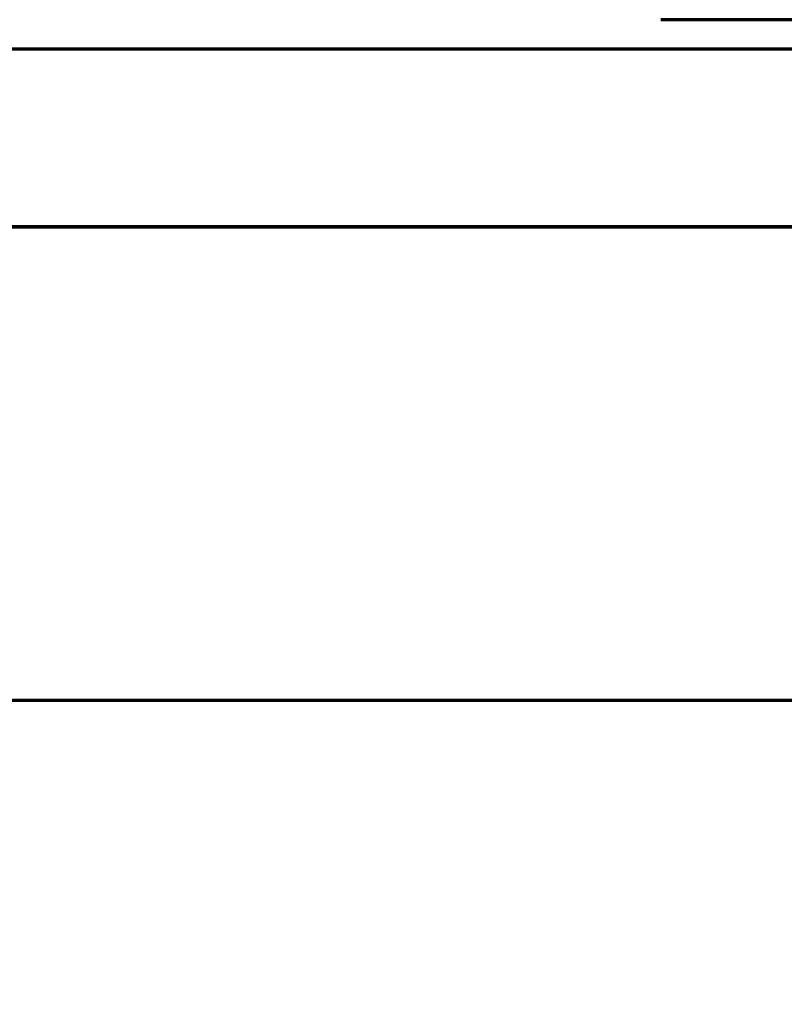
# Model space of a CAD drawing. Header units: millimetres. Extents: x -20654 to 2526, y -8238 to 977.
# Tile 37 of 218: x -10322.288 to -10322.03, y -4123.515 to -4123.182. Entities that reach past the tile are written whole.
import ezdxf

# ---------------------------------------------------------------- set-up
doc = ezdxf.new("R2010")
doc.units = ezdxf.units.MM
doc.layers.add('01 CONTORNO_dwg', color=252, linetype='Continuous')
doc.layers.add('COTAS', color=7, linetype='Continuous')
doc.styles.add('Arial_4', font='arial.ttf', dxfattribs={"width": 0.8, "height": 0.07})
doc.dimstyles.new('COTAS', dxfattribs={"dimscale": 0.3048, "dimtxt": 0.07, "dimasz": 0.341207, "dimexe": 0.19685, "dimexo": 0.0625, "dimgap": 0.032808, "dimtad": 3, "dimdec": 0, "dimlfac": 100, "dimzin": 0, "dimdsep": 46, "dimtxsty": 'Arial_4', "dimblk1": 'DOTSMALL', "dimblk2": 'DOTSMALL', "dimsah": 1, "dimcen": 0.09, "dimdle": 0.065617, "dimazin": 0, "dimtfac": 1, "dimtdec": 0, "dimtmove": 0, "dimatfit": 0, "dimfxl": 0.328084, "dimfxlon": 1, "dimtvp": 1, "dimtfill": 1, "dimtolj": 1, "dimtzin": 0, "dimarcsym": 2})

# ---------------------------------------------------------------- blocks, each defined once
blk = doc.blocks.new('terreo')
at = {"layer": '01 CONTORNO_dwg', "lineweight": 70}
for p, q in [((-11254.81, -4985.13), (-11579.84, -4985.13)), ((-10097.24, -4995.13), (-12817.24, -4995.13)), ((-10617.24, -5055.13), (-12817.24, -5055.13)), ((-12817.24, -5055.13), (-10162.24, -5055.13)), ((-13082.94, -5215.13), (-10097.24, -5215.13))]:
    blk.add_line(p, q, dxfattribs=at)
blk = doc.blocks.new('_DotSmall')
at = {"color": 0, "linetype": 'ByBlock', "const_width": 0.5}
blk.add_lwpolyline([(-0.0625, 0, 1), (0.0625, 0, 1)], format="xyb", close=True, dxfattribs=at)
blk = doc.blocks.new('*D30')
at = {"layer": 'COTAS', "color": 0, "lineweight": -2, "transparency": 16777216}
for p, q in [((-10323.30889, -4123.30624), (-10323.30889, -4123.72036)), ((-10321.66608, -4123.56969), (-10321.66608, -4123.72036)), ((-10321.64608, -4123.66036), (-10323.32889, -4123.66036))]:
    blk.add_line(p, q, dxfattribs=at)
at = {"layer": 'Defpoints', "color": 0, "transparency": 16777216}
for p in [(-10323.30889, -4123.25188), (-10321.66608, -4123.55064), (-10323.30889, -4123.66036)]:
    blk.add_point(p, dxfattribs=at)
at = {"layer": 'COTAS', "color": 0, "lineweight": -2, "transparency": 16777216, "xscale": 0.104, "yscale": 0.104, "zscale": 0.104, "rotation": 180}
blk.add_blockref('_DotSmall', (-10323.30889, -4123.66036), dxfattribs=at)
at = {"layer": 'COTAS', "color": 0, "lineweight": -2, "transparency": 16777216, "xscale": 0.104, "yscale": 0.104, "zscale": 0.104}
blk.add_blockref('_DotSmall', (-10321.66608, -4123.66036), dxfattribs=at)
at = {"layer": 'COTAS', "color": 0, "transparency": 16777216, "insert": (-10322.48749, -4123.59414), "char_height": 0.07, "attachment_point": 5, "rotation": 180, "style": 'Arial_4', "bg_fill": 3, "box_fill_scale": 1.1, "bg_fill_color": 256, "bg_fill_true_color": 13158600, "bg_fill_transparency": 0}
blk.add_mtext('\\A1;164', dxfattribs=at)

msp = doc.modelspace()

# ---------------------------------------------------------------- block references
at = {"layer": '01 CONTORNO_dwg', "xscale": 0.001, "yscale": 0.001, "zscale": 0.001}
msp.add_blockref('terreo', (-10310.49166, -4118.19674), dxfattribs=at)

# ---------------------------------------------------------------- next in the draw order: dimensions: what is measured, and where the dimension line sits
at = {"layer": 'COTAS'}
dim = msp.add_linear_dim(base=(-10323.30889, -4123.66036), p1=(-10321.66608, -4123.55064), p2=(-10323.30889, -4123.25188), dimstyle='COTAS', override={"dimgap": 0.1, "dimpost": '<>', "dimfxl": 1.161825}, dxfattribs=at)
dim.commit()
dim.dimension.update_dxf_attribs({"geometry": '*D30', "text_midpoint": (-10322.48749, -4123.59414)})

doc.saveas('drawing.dxf')
